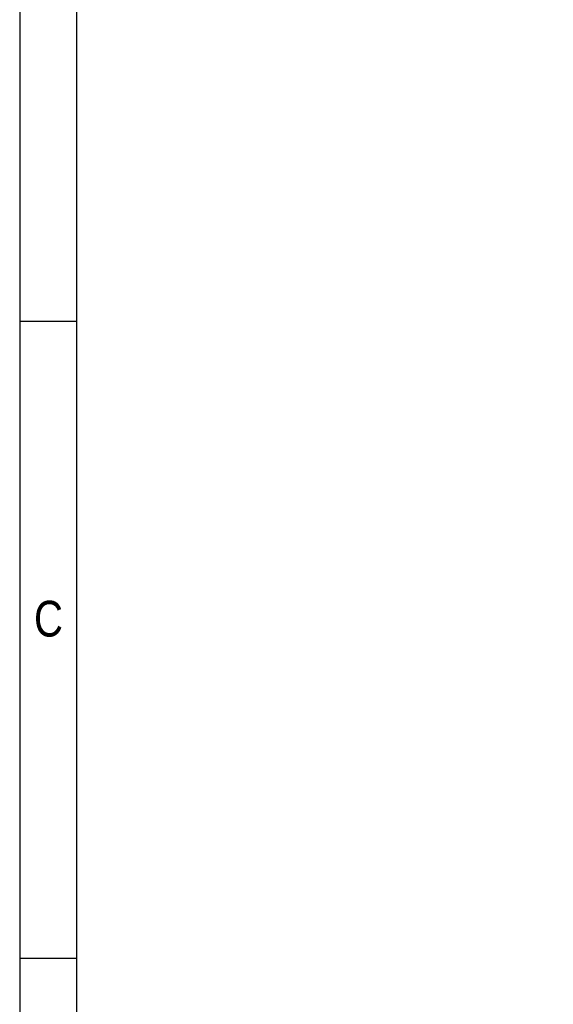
# Model space of a CAD drawing. Header units: millimetres. Extents: x 16 to 406, y 5 to 285.
# Tile 2 of 13: x 16 to 53, y 144 to 213. Entities that reach past the tile are written whole.
import ezdxf

# ---------------------------------------------------------------- set-up
doc = ezdxf.new("R2010")
doc.units = ezdxf.units.MM
doc.layers.add('10', color=7, linetype='Continuous')
doc.styles.add('SEACAD_Arial', font='arial.ttf')

msp = doc.modelspace()

# ---------------------------------------------------------------- linework, layer by layer
at = {"layer": '10', "color": 7, "linetype": 'Continuous'}
for p, q in [((19.6664, 13.5775), (19.6664, 280.5775)), ((19.6664, 191.5775), (15.6664, 191.5775)), ((19.6664, 147.0775), (15.6664, 147.0775))]:
    msp.add_line(p, q, dxfattribs=at)
msp.add_lwpolyline([(405.6664, 13.5775), (405.6664, 284.5775), (15.6664, 284.5775), (15.6664, 13.5775), (405.6664, 13.5775)], dxfattribs=at)

# ---------------------------------------------------------------- texts
at = {"layer": '10', "insert": (16.6664, 172.0775), "char_height": 2.5, "width": 1.956532, "attachment_point": 1, "style": 'SEACAD_Arial'}
msp.add_mtext('{\\farial rounded mt|b0||i0||c0|p34;\\C7;\\H2.50000002;\\W0.8;C}', dxfattribs=at)

doc.saveas('drawing.dxf')
